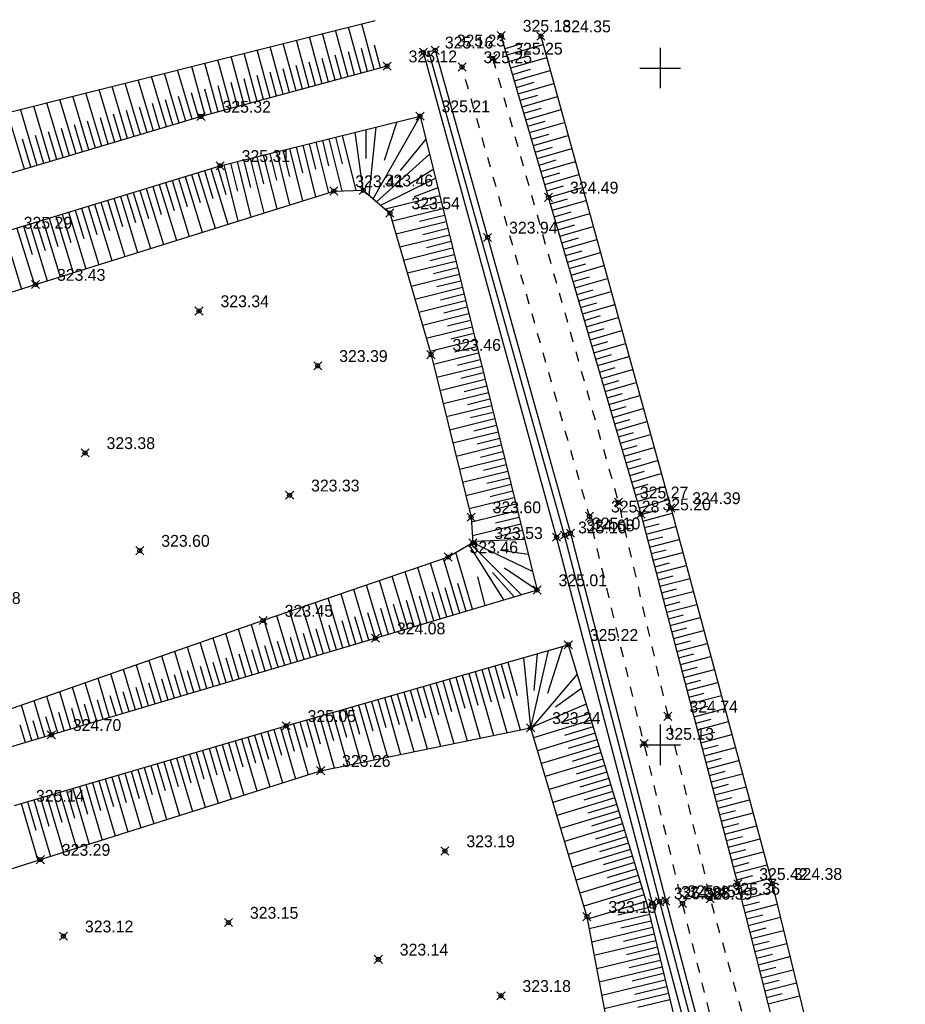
# Model space of a CAD drawing. Header units: metres. Extents: x 703769 to 722343, y 4313031 to 4317457.
# Tile 178 of 256: x 707581 to 707647, y 4314059 to 4314132. Entities that reach past the tile are written whole.
import ezdxf

# ---------------------------------------------------------------- set-up
doc = ezdxf.new("R2010")
doc.units = ezdxf.units.M
doc.header["$LTSCALE"] = 0.5
doc.header["$PDMODE"] = 35
doc.header["$PDSIZE"] = 0.3
doc.linetypes.add('Д_ТРОТ_ТРУБА', pattern=[3, 1.5, -1.5])
for name, color, linetype in [('(001) Сетка', 92, 'Continuous'), ('(004) Точки рельефа', 7, 'Continuous'), ('(025) Дорога', 7, 'Continuous'), ('(027) Гидрография', 7, 'Continuous'), ('(035) Откосы', 7, 'Continuous')]:
    doc.layers.add(name, color=color, linetype=linetype)
doc.styles.add('D-431', font='txt')

# ---------------------------------------------------------------- blocks, each defined once
blk = doc.blocks.new('Setka')
at = {"layer": '(001) Сетка'}
for p, q in [((0, 1.5), (0, -1.5)), ((-1.5, 0), (1.5, 0))]:
    blk.add_line(p, q, dxfattribs=at)

msp = doc.modelspace()

# ---------------------------------------------------------------- linework, layer by layer
at = {"layer": '(025) Дорога', "linetype": 'Д_ТРОТ_ТРУБА', "flags": 128}
for points, elevation in [([(707616.102, 4314129.165), (707625.383, 4314096.379), (707632.154, 4314067.099), (707639.587, 4314040.453), (707646.578, 4314008.188)], 324.954), ([(707644.238, 4314007.617), (707636.829, 4314039.691), (707630.117, 4314066.742), (707623.247, 4314095.339), (707613.834, 4314128.532)], 325.112)]:
    msp.add_lwpolyline(points, dxfattribs=dict(at, elevation=elevation))
at = {"layer": '(027) Гидрография', "flags": 128}
for points, elevation in [([(707641.334, 4314012.856), (707635.291, 4314038.986), (707627.894, 4314066.767), (707620.814, 4314093.795), (707610.976, 4314129.615)], 325.064), ([(707611.848, 4314129.766), (707621.838, 4314094.089), (707628.891, 4314066.923), (707636.245, 4314039.046), (707642.34, 4314012.896)], 324.934)]:
    msp.add_lwpolyline(points, dxfattribs=dict(at, elevation=elevation))
at = {"layer": '(027) Гидрография', "color": 4, "elevation": 324.773, "flags": 128}
msp.add_lwpolyline([(707641.754, 4314013.37), (707635.773, 4314039.038), (707628.432, 4314066.87), (707621.404, 4314093.943), (707611.379, 4314129.665)], dxfattribs=at)
at = {"layer": '(035) Откосы'}
for p, q in [((707606.374, 4314128.072, 324.795), (707605.451, 4314131.485, 324.795)), ((707607.335, 4314128.332, 324.795), (707606.416, 4314131.728, 324.795)), ((707603.493, 4314127.293, 324.795), (707602.556, 4314130.759, 324.795)), ((707604.454, 4314127.553, 324.795), (707603.521, 4314131.001, 324.795)), ((707605.414, 4314127.812, 324.795), (707604.486, 4314131.243, 324.795)), ((707600.612, 4314126.513, 324.795), (707599.66, 4314130.033, 324.795)), ((707601.573, 4314126.773, 324.795), (707600.625, 4314130.275, 324.795)), ((707602.533, 4314127.033, 324.795), (707601.59, 4314130.517, 324.795)), ((707606.854, 4314128.202, 324.795), (707606.394, 4314129.904, 324.795)), ((707607.815, 4314128.462, 324.795), (707607.357, 4314130.155, 324.795)), ((707617.006, 4314129.896, 325.084), (707618.349, 4314130.288, 325.084)), ((707617.146, 4314129.418, 325.084), (707619.824, 4314130.2, 325.084)), ((707597.731, 4314125.734, 324.795), (707596.765, 4314129.306, 324.795)), ((707598.692, 4314125.994, 324.795), (707597.73, 4314129.548, 324.795)), ((707599.652, 4314126.253, 324.795), (707598.695, 4314129.79, 324.795)), ((707603.973, 4314127.423, 324.795), (707603.506, 4314129.151, 324.795)), ((707604.934, 4314127.682, 324.795), (707604.469, 4314129.402, 324.795)), ((707605.894, 4314127.942, 324.795), (707605.431, 4314129.653, 324.795)), ((707617.285, 4314128.94, 325.084), (707618.621, 4314129.33, 325.084)), ((707617.425, 4314128.461, 325.084), (707620.088, 4314129.239, 325.084)), ((707594.85, 4314124.954, 324.795), (707593.869, 4314128.58, 324.795)), ((707595.811, 4314125.214, 324.795), (707594.835, 4314128.822, 324.795)), ((707596.771, 4314125.474, 324.795), (707595.8, 4314129.064, 324.795)), ((707601.092, 4314126.643, 324.795), (707600.618, 4314128.398, 324.795)), ((707602.053, 4314126.903, 324.795), (707601.58, 4314128.649, 324.795)), ((707603.013, 4314127.163, 324.795), (707602.543, 4314128.9, 324.795)), ((707617.565, 4314127.983, 325.084), (707618.893, 4314128.371, 325.084)), ((707591.988, 4314124.109, 324.795), (707590.878, 4314127.829, 324.795)), ((707592.941, 4314124.393, 324.795), (707591.844, 4314128.072, 324.795)), ((707593.895, 4314124.678, 324.795), (707592.81, 4314128.314, 324.795)), ((707598.211, 4314125.864, 324.795), (707597.729, 4314127.646, 324.795)), ((707599.172, 4314126.124, 324.795), (707598.692, 4314127.896, 324.795)), ((707600.132, 4314126.383, 324.795), (707599.655, 4314128.147, 324.795)), ((707617.704, 4314127.505, 325.084), (707620.353, 4314128.279, 325.084)), ((707589.128, 4314123.256, 324.795), (707587.981, 4314127.102, 324.795)), ((707590.081, 4314123.54, 324.795), (707588.947, 4314127.345, 324.795)), ((707591.035, 4314123.825, 324.795), (707589.912, 4314127.587, 324.795)), ((707596.291, 4314125.344, 324.795), (707595.804, 4314127.144, 324.795)), ((707597.251, 4314125.604, 324.795), (707596.767, 4314127.395, 324.795)), ((707617.844, 4314127.027, 325.084), (707619.164, 4314127.413, 325.084)), ((707617.984, 4314126.549, 325.084), (707620.617, 4314127.318, 325.084)), ((707586.268, 4314122.403, 324.795), (707585.083, 4314126.375, 324.795)), ((707587.221, 4314122.687, 324.795), (707586.049, 4314126.618, 324.795)), ((707588.175, 4314122.972, 324.795), (707587.015, 4314126.86, 324.795)), ((707593.418, 4314124.536, 324.795), (707592.873, 4314126.364, 324.795)), ((707594.371, 4314124.82, 324.795), (707593.832, 4314126.628, 324.795)), ((707595.33, 4314125.084, 324.795), (707594.841, 4314126.893, 324.795)), ((707618.123, 4314126.071, 325.084), (707619.436, 4314126.455, 325.084)), ((707618.263, 4314125.593, 325.084), (707620.881, 4314126.358, 325.084)), ((707583.408, 4314121.55, 324.795), (707582.185, 4314125.648, 324.795)), ((707584.361, 4314121.834, 324.795), (707583.151, 4314125.891, 324.795)), ((707585.315, 4314122.118, 324.795), (707584.117, 4314126.133, 324.795)), ((707590.558, 4314123.682, 324.795), (707589.994, 4314125.574, 324.795)), ((707591.511, 4314123.967, 324.795), (707590.953, 4314125.838, 324.795)), ((707592.465, 4314124.251, 324.795), (707591.913, 4314126.101, 324.795)), ((707618.402, 4314125.115, 325.084), (707619.708, 4314125.496, 325.084)), ((707581.501, 4314120.981, 324.795), (707580.253, 4314125.164, 324.795)), ((707582.454, 4314121.265, 324.795), (707581.219, 4314125.406, 324.795)), ((707587.698, 4314122.829, 324.795), (707587.115, 4314124.784, 324.795)), ((707588.651, 4314123.114, 324.795), (707588.074, 4314125.047, 324.795)), ((707589.605, 4314123.398, 324.795), (707589.034, 4314125.311, 324.795)), ((707618.542, 4314124.637, 325.084), (707621.146, 4314125.397, 325.084)), ((707584.838, 4314121.976, 324.795), (707584.236, 4314123.994, 324.795)), ((707585.791, 4314122.261, 324.795), (707585.196, 4314124.257, 324.795)), ((707586.745, 4314122.545, 324.795), (707586.155, 4314124.521, 324.795)), ((707618.682, 4314124.159, 325.084), (707619.98, 4314124.538, 325.084)), ((707618.821, 4314123.681, 325.084), (707621.41, 4314124.437, 325.084)), ((707582.931, 4314121.408, 324.795), (707582.317, 4314123.467, 324.795)), ((707583.884, 4314121.692, 324.795), (707583.276, 4314123.731, 324.795)), ((707604.482, 4314123.351, 324.669), (707604.973, 4314121.374, 324.669)), ((707604.967, 4314123.472, 324.669), (707605.976, 4314119.409, 324.669)), ((707618.961, 4314123.203, 325.084), (707620.251, 4314123.58, 325.084)), ((707619.101, 4314122.725, 325.084), (707621.674, 4314123.476, 325.084)), ((707581.978, 4314121.123, 324.795), (707581.357, 4314123.204, 324.795)), ((707601.572, 4314122.629, 324.669), (707602.049, 4314120.712, 324.669)), ((707602.057, 4314122.749, 324.669), (707603.002, 4314118.945, 324.669)), ((707602.542, 4314122.869, 324.669), (707603.011, 4314120.982, 324.669)), ((707603.027, 4314122.99, 324.669), (707603.958, 4314119.245, 324.669)), ((707603.512, 4314123.11, 324.669), (707603.976, 4314121.242, 324.669)), ((707603.997, 4314123.231, 324.669), (707604.952, 4314119.385, 324.669)), ((707619.24, 4314122.247, 325.084), (707620.523, 4314122.621, 325.084)), ((707598.663, 4314121.906, 324.669), (707599.161, 4314119.901, 324.669)), ((707599.148, 4314122.026, 324.669), (707600.137, 4314118.046, 324.669)), ((707599.633, 4314122.147, 324.669), (707600.124, 4314120.171, 324.669)), ((707600.118, 4314122.267, 324.669), (707601.092, 4314118.346, 324.669)), ((707600.603, 4314122.388, 324.669), (707601.086, 4314120.442, 324.669)), ((707601.088, 4314122.508, 324.669), (707602.047, 4314118.646, 324.669)), ((707619.38, 4314121.768, 325.084), (707621.938, 4314122.516, 325.084)), ((707595.757, 4314121.172, 324.669), (707596.386, 4314119.119, 324.669)), ((707596.238, 4314121.304, 324.669), (707597.271, 4314117.147, 324.669)), ((707596.723, 4314121.424, 324.669), (707597.236, 4314119.361, 324.669)), ((707597.208, 4314121.544, 324.669), (707598.226, 4314117.447, 324.669)), ((707597.693, 4314121.665, 324.669), (707598.198, 4314119.631, 324.669)), ((707598.178, 4314121.785, 324.669), (707599.181, 4314117.747, 324.669)), ((707619.519, 4314121.29, 325.084), (707620.795, 4314121.663, 325.084)), ((707619.659, 4314120.812, 325.084), (707622.203, 4314121.555, 325.084)), ((707593.368, 4314120.44, 324.669), (707594.631, 4314116.319, 324.669)), ((707593.846, 4314120.586, 324.669), (707594.477, 4314118.528, 324.669)), ((707594.323, 4314120.733, 324.669), (707595.584, 4314116.618, 324.669)), ((707594.801, 4314120.879, 324.669), (707595.431, 4314118.823, 324.669)), ((707595.279, 4314121.026, 324.669), (707596.538, 4314116.917, 324.669)), ((707619.799, 4314120.334, 325.084), (707621.067, 4314120.705, 325.084)), ((707619.938, 4314119.856, 325.084), (707622.467, 4314120.595, 325.084)), ((707590.979, 4314119.708, 324.669), (707591.613, 4314117.64, 324.669)), ((707591.457, 4314119.854, 324.669), (707592.724, 4314115.721, 324.669)), ((707591.935, 4314120.001, 324.669), (707592.568, 4314117.936, 324.669)), ((707592.413, 4314120.147, 324.669), (707593.677, 4314116.02, 324.669)), ((707592.89, 4314120.294, 324.669), (707593.522, 4314118.232, 324.669)), ((707620.078, 4314119.378, 325.084), (707621.338, 4314119.746, 325.084)), ((707620.217, 4314118.9, 325.084), (707622.731, 4314119.634, 325.084)), ((707588.591, 4314118.976, 324.669), (707589.863, 4314114.824, 324.669)), ((707589.069, 4314119.123, 324.669), (707589.704, 4314117.048, 324.669)), ((707589.546, 4314119.269, 324.669), (707590.817, 4314115.123, 324.669)), ((707590.024, 4314119.415, 324.669), (707590.659, 4314117.344, 324.669)), ((707590.502, 4314119.562, 324.669), (707591.77, 4314115.422, 324.669)), ((707612.18, 4314119.024, 324.669), (707608.164, 4314118.032, 324.669)), ((707586.202, 4314118.244, 324.669), (707586.841, 4314116.16, 324.669)), ((707586.68, 4314118.391, 324.669), (707587.956, 4314114.225, 324.669)), ((707587.158, 4314118.537, 324.669), (707587.795, 4314116.456, 324.669)), ((707587.635, 4314118.683, 324.669), (707588.91, 4314114.524, 324.669)), ((707588.113, 4314118.83, 324.669), (707588.75, 4314116.752, 324.669)), ((707612.3, 4314118.539, 324.669), (707610.421, 4314118.075, 324.669)), ((707620.357, 4314118.422, 325.084), (707621.61, 4314118.788, 325.084)), ((707620.497, 4314117.944, 325.084), (707622.995, 4314118.674, 325.084)), ((707583.814, 4314117.512, 324.669), (707585.096, 4314113.328, 324.669)), ((707584.291, 4314117.659, 324.669), (707584.932, 4314115.568, 324.669)), ((707584.769, 4314117.805, 324.669), (707586.049, 4314113.627, 324.669)), ((707585.247, 4314117.951, 324.669), (707585.886, 4314115.864, 324.669)), ((707585.724, 4314118.098, 324.669), (707587.003, 4314113.926, 324.669)), ((707612.42, 4314118.054, 324.669), (707608.682, 4314117.131, 324.669)), ((707612.539, 4314117.569, 324.669), (707610.68, 4314117.11, 324.669)), ((707620.636, 4314117.466, 325.084), (707621.882, 4314117.83, 325.084)), ((707620.776, 4314116.988, 325.084), (707623.26, 4314117.713, 325.084)), ((707581.425, 4314116.78, 324.669), (707582.068, 4314114.68, 324.669)), ((707581.903, 4314116.927, 324.669), (707583.189, 4314112.73, 324.669)), ((707582.38, 4314117.073, 324.669), (707583.023, 4314114.976, 324.669)), ((707582.858, 4314117.22, 324.669), (707584.142, 4314113.029, 324.669)), ((707583.336, 4314117.366, 324.669), (707583.977, 4314115.272, 324.669)), ((707612.659, 4314117.084, 324.669), (707608.96, 4314116.17, 324.669)), ((707620.916, 4314116.51, 325.084), (707622.154, 4314116.871, 325.084)), ((707621.055, 4314116.032, 325.084), (707623.524, 4314116.753, 325.084)), ((707579.992, 4314116.341, 324.669), (707581.282, 4314112.131, 324.669)), ((707580.947, 4314116.634, 324.669), (707582.235, 4314112.431, 324.669)), ((707612.899, 4314116.114, 324.669), (707609.239, 4314115.21, 324.669)), ((707612.779, 4314116.599, 324.669), (707610.939, 4314116.144, 324.669)), ((707613.019, 4314115.629, 324.669), (707611.198, 4314115.179, 324.669)), ((707621.195, 4314115.553, 325.084), (707622.425, 4314115.913, 325.084)), ((707621.334, 4314115.075, 325.084), (707623.788, 4314115.792, 325.084)), ((707613.138, 4314115.144, 324.669), (707609.518, 4314114.249, 324.669)), ((707613.258, 4314114.659, 324.669), (707611.458, 4314114.214, 324.669)), ((707621.474, 4314114.597, 325.084), (707622.697, 4314114.955, 325.084)), ((707621.614, 4314114.119, 325.084), (707624.053, 4314114.832, 325.084)), ((707613.378, 4314114.173, 324.669), (707609.796, 4314113.289, 324.669)), ((707621.753, 4314113.641, 325.084), (707622.969, 4314113.996, 325.084)), ((707621.893, 4314113.163, 325.084), (707624.317, 4314113.871, 325.084)), ((707613.618, 4314113.203, 324.669), (707610.075, 4314112.328, 324.669)), ((707613.498, 4314113.688, 324.669), (707611.717, 4314113.249, 324.669)), ((707613.737, 4314112.718, 324.669), (707611.976, 4314112.283, 324.669)), ((707622.033, 4314112.685, 325.084), (707623.241, 4314113.038, 325.084)), ((707622.172, 4314112.207, 325.084), (707624.581, 4314112.91, 325.084)), ((707613.857, 4314112.233, 324.669), (707610.354, 4314111.368, 324.669)), ((707613.977, 4314111.748, 324.669), (707612.235, 4314111.318, 324.669)), ((707622.312, 4314111.729, 325.084), (707623.513, 4314112.08, 325.084)), ((707622.451, 4314111.251, 325.084), (707624.845, 4314111.95, 325.084)), ((707614.097, 4314111.263, 324.669), (707610.632, 4314110.407, 324.669)), ((707622.591, 4314110.773, 325.084), (707623.784, 4314111.121, 325.084)), ((707622.731, 4314110.295, 325.084), (707625.11, 4314110.989, 325.084)), ((707614.336, 4314110.293, 324.669), (707610.911, 4314109.447, 324.669)), ((707614.217, 4314110.778, 324.669), (707612.494, 4314110.353, 324.669)), ((707614.456, 4314109.808, 324.669), (707612.753, 4314109.387, 324.669)), ((707622.87, 4314109.817, 325.084), (707624.056, 4314110.163, 325.084)), ((707623.01, 4314109.339, 325.084), (707625.374, 4314110.029, 325.084)), ((707614.576, 4314109.323, 324.669), (707611.19, 4314108.486, 324.669)), ((707614.696, 4314108.838, 324.669), (707613.013, 4314108.422, 324.669)), ((707623.15, 4314108.86, 325.084), (707624.328, 4314109.205, 325.084)), ((707623.289, 4314108.382, 325.084), (707625.638, 4314109.068, 325.084)), ((707614.816, 4314108.353, 324.669), (707611.469, 4314107.526, 324.669)), ((707623.429, 4314107.904, 325.084), (707624.6, 4314108.246, 325.084)), ((707623.568, 4314107.426, 325.084), (707625.902, 4314108.108, 325.084)), ((707615.055, 4314107.382, 324.669), (707611.718, 4314106.558, 324.669)), ((707614.935, 4314107.868, 324.669), (707613.267, 4314107.455, 324.669)), ((707623.708, 4314106.948, 325.084), (707624.871, 4314107.288, 325.084)), ((707615.175, 4314106.897, 324.669), (707613.506, 4314106.485, 324.669)), ((707623.848, 4314106.47, 325.084), (707626.167, 4314107.147, 325.084)), ((707615.295, 4314106.412, 324.669), (707611.957, 4314105.588, 324.669)), ((707615.415, 4314105.927, 324.669), (707613.746, 4314105.515, 324.669)), ((707623.987, 4314105.992, 325.084), (707625.143, 4314106.33, 325.084)), ((707624.127, 4314105.514, 325.084), (707626.431, 4314106.187, 325.084)), ((707615.535, 4314105.442, 324.669), (707612.197, 4314104.618, 324.669)), ((707624.266, 4314105.036, 325.084), (707625.415, 4314105.371, 325.084)), ((707624.406, 4314104.558, 325.084), (707626.695, 4314105.226, 325.084)), ((707615.774, 4314104.472, 324.669), (707612.436, 4314103.648, 324.669)), ((707615.654, 4314104.957, 324.669), (707613.985, 4314104.545, 324.669)), ((707624.546, 4314104.08, 325.084), (707625.687, 4314104.413, 325.084)), ((707615.894, 4314103.987, 324.669), (707614.225, 4314103.575, 324.669)), ((707624.685, 4314103.602, 325.084), (707626.96, 4314104.266, 325.084)), ((707616.014, 4314103.502, 324.669), (707612.676, 4314102.677, 324.669)), ((707616.134, 4314103.017, 324.669), (707614.464, 4314102.605, 324.669)), ((707624.825, 4314103.124, 325.084), (707625.958, 4314103.455, 325.084)), ((707624.965, 4314102.645, 325.084), (707627.224, 4314103.305, 325.084)), ((707616.253, 4314102.532, 324.669), (707612.915, 4314101.707, 324.669)), ((707625.104, 4314102.167, 325.084), (707626.23, 4314102.496, 325.084)), ((707625.244, 4314101.689, 325.084), (707627.488, 4314102.345, 325.084)), ((707616.493, 4314101.562, 324.669), (707613.154, 4314100.737, 324.669)), ((707616.373, 4314102.047, 324.669), (707614.704, 4314101.634, 324.669)), ((707625.383, 4314101.211, 325.084), (707626.502, 4314101.538, 325.084)), ((707616.613, 4314101.077, 324.669), (707614.943, 4314100.664, 324.669)), ((707625.523, 4314100.733, 325.084), (707627.752, 4314101.384, 325.084)), ((707616.733, 4314100.591, 324.669), (707613.394, 4314099.767, 324.669)), ((707616.852, 4314100.106, 324.669), (707615.183, 4314099.694, 324.669)), ((707625.663, 4314100.255, 325.084), (707626.774, 4314100.58, 325.084)), ((707625.802, 4314099.777, 325.084), (707628.017, 4314100.424, 325.084)), ((707616.972, 4314099.621, 324.669), (707613.633, 4314098.797, 324.669)), ((707625.942, 4314099.299, 325.084), (707627.045, 4314099.621, 325.084)), ((707626.082, 4314098.821, 325.084), (707628.281, 4314099.463, 325.084)), ((707617.212, 4314098.651, 324.669), (707613.873, 4314097.826, 324.669)), ((707617.092, 4314099.136, 324.669), (707615.422, 4314098.724, 324.669)), ((707626.221, 4314098.343, 325.084), (707627.317, 4314098.663, 325.084)), ((707617.332, 4314098.166, 324.669), (707615.662, 4314097.754, 324.669)), ((707626.361, 4314097.865, 325.084), (707628.545, 4314098.503, 325.084)), ((707617.451, 4314097.681, 324.669), (707614.112, 4314096.856, 324.669)), ((707617.571, 4314097.196, 324.669), (707615.901, 4314096.784, 324.669)), ((707626.5, 4314097.387, 325.084), (707627.589, 4314097.705, 325.084)), ((707626.64, 4314096.909, 325.084), (707628.81, 4314097.542, 325.084)), ((707617.691, 4314096.711, 324.669), (707614.351, 4314095.886, 324.669)), ((707626.78, 4314096.43, 325.084), (707627.861, 4314096.746, 325.084)), ((707626.919, 4314095.952, 325.084), (707629.074, 4314096.582, 325.084)), ((707617.931, 4314095.741, 324.669), (707614.528, 4314094.9, 324.669)), ((707617.811, 4314096.226, 324.669), (707616.141, 4314095.813, 324.669)), ((707627.058, 4314095.474, 325.084), (707628.14, 4314095.757, 325.084)), ((707618.05, 4314095.256, 324.669), (707616.306, 4314094.825, 324.669)), ((707627.184, 4314094.992, 325.084), (707629.353, 4314095.56, 325.084)), ((707618.17, 4314094.771, 324.669), (707614.597, 4314093.888, 324.669)), ((707618.29, 4314094.286, 324.669), (707616.461, 4314093.834, 324.669)), ((707627.31, 4314094.511, 325.084), (707628.397, 4314094.795, 325.084)), ((707627.437, 4314094.029, 325.084), (707629.613, 4314094.598, 325.084)), ((707627.563, 4314093.547, 325.084), (707628.653, 4314093.832, 325.084)), ((707627.689, 4314093.065, 325.084), (707629.873, 4314093.637, 325.084)), ((707627.815, 4314092.583, 325.084), (707628.909, 4314092.87, 325.084)), ((707613.656, 4314088.189, 324.669), (707612.457, 4314092.211, 324.669)), ((707614.613, 4314088.474, 324.669), (707613.367, 4314092.655, 324.669)), ((707627.941, 4314092.101, 325.084), (707630.133, 4314092.675, 325.084)), ((707611.74, 4314087.618, 324.669), (707610.565, 4314091.561, 324.669)), ((707612.698, 4314087.903, 324.669), (707611.511, 4314091.886, 324.669)), ((707628.067, 4314091.62, 325.084), (707629.165, 4314091.907, 325.084)), ((707628.193, 4314091.138, 325.084), (707630.393, 4314091.713, 325.084)), ((707608.867, 4314086.762, 324.669), (707607.727, 4314090.587, 324.669)), ((707609.825, 4314087.047, 324.669), (707608.673, 4314090.912, 324.669)), ((707610.783, 4314087.332, 324.669), (707609.619, 4314091.237, 324.669)), ((707628.319, 4314090.656, 325.084), (707629.421, 4314090.944, 325.084)), ((707628.445, 4314090.174, 325.084), (707630.653, 4314090.752, 325.084)), ((707606.952, 4314086.191, 324.669), (707605.835, 4314089.937, 324.669)), ((707607.91, 4314086.476, 324.669), (707606.781, 4314090.262, 324.669)), ((707613.177, 4314088.046, 324.669), (707612.58, 4314090.047, 324.669)), ((707614.134, 4314088.331, 324.669), (707613.528, 4314090.365, 324.669)), ((707628.572, 4314089.692, 325.084), (707629.677, 4314089.982, 325.084)), ((707605.036, 4314085.62, 324.669), (707603.944, 4314089.288, 324.669)), ((707605.994, 4314085.906, 324.669), (707604.889, 4314089.613, 324.669)), ((707610.304, 4314087.19, 324.669), (707609.725, 4314089.132, 324.669)), ((707611.261, 4314087.475, 324.669), (707610.677, 4314089.437, 324.669)), ((707612.219, 4314087.76, 324.669), (707611.629, 4314089.742, 324.669)), ((707628.698, 4314089.211, 325.084), (707630.912, 4314089.79, 325.084)), ((707603.121, 4314085.049, 324.669), (707602.052, 4314088.638, 324.669)), ((707604.079, 4314085.335, 324.669), (707602.998, 4314088.963, 324.669)), ((707608.388, 4314086.619, 324.669), (707607.821, 4314088.522, 324.669)), ((707609.346, 4314086.904, 324.669), (707608.773, 4314088.827, 324.669)), ((707628.824, 4314088.729, 325.084), (707629.933, 4314089.019, 325.084)), ((707628.95, 4314088.247, 325.084), (707631.172, 4314088.829, 325.084)), ((707600.248, 4314084.193, 324.669), (707599.214, 4314087.664, 324.669)), ((707601.206, 4314084.479, 324.669), (707600.16, 4314087.989, 324.669)), ((707602.163, 4314084.764, 324.669), (707601.106, 4314088.314, 324.669)), ((707606.473, 4314086.048, 324.669), (707605.918, 4314087.912, 324.669)), ((707607.431, 4314086.334, 324.669), (707606.87, 4314088.217, 324.669)), ((707629.076, 4314087.765, 325.084), (707630.189, 4314088.056, 325.084)), ((707629.202, 4314087.283, 325.084), (707631.432, 4314087.867, 325.084)), ((707598.333, 4314083.623, 324.669), (707597.325, 4314087.003, 324.669)), ((707599.29, 4314083.908, 324.669), (707598.27, 4314087.334, 324.669)), ((707603.6, 4314085.192, 324.669), (707603.062, 4314086.996, 324.669)), ((707604.558, 4314085.477, 324.669), (707604.014, 4314087.301, 324.669)), ((707605.515, 4314085.763, 324.669), (707604.966, 4314087.607, 324.669)), ((707629.328, 4314086.801, 325.084), (707630.445, 4314087.094, 325.084)), ((707629.454, 4314086.32, 325.084), (707631.692, 4314086.905, 325.084)), ((707596.417, 4314083.052, 324.669), (707595.437, 4314086.341, 324.669)), ((707597.375, 4314083.337, 324.669), (707596.381, 4314086.672, 324.669)), ((707601.685, 4314084.621, 324.669), (707601.159, 4314086.386, 324.669)), ((707602.642, 4314084.907, 324.669), (707602.11, 4314086.691, 324.669)), ((707594.502, 4314082.481, 324.669), (707593.549, 4314085.679, 324.669)), ((707595.46, 4314082.766, 324.669), (707594.493, 4314086.01, 324.669)), ((707598.812, 4314083.765, 324.669), (707598.305, 4314085.467, 324.669)), ((707599.769, 4314084.051, 324.669), (707599.255, 4314085.775, 324.669)), ((707600.727, 4314084.336, 324.669), (707600.207, 4314086.081, 324.669)), ((707629.58, 4314085.838, 325.084), (707630.701, 4314086.131, 325.084)), ((707629.706, 4314085.356, 325.084), (707631.952, 4314085.944, 325.084)), ((707592.587, 4314081.91, 324.669), (707591.661, 4314085.018, 324.669)), ((707593.544, 4314082.196, 324.669), (707592.605, 4314085.348, 324.669)), ((707596.896, 4314083.194, 324.669), (707596.403, 4314084.85, 324.669)), ((707597.854, 4314083.48, 324.669), (707597.354, 4314085.159, 324.669)), ((707629.833, 4314084.874, 325.084), (707630.957, 4314085.169, 325.084)), ((707629.959, 4314084.392, 325.084), (707632.212, 4314084.982, 325.084)), ((707589.714, 4314081.054, 324.669), (707588.828, 4314084.025, 324.669)), ((707590.671, 4314081.34, 324.669), (707589.772, 4314084.356, 324.669)), ((707591.629, 4314081.625, 324.669), (707590.717, 4314084.687, 324.669)), ((707594.981, 4314082.624, 324.669), (707594.501, 4314084.234, 324.669)), ((707595.939, 4314082.909, 324.669), (707595.452, 4314084.542, 324.669)), ((707615.288, 4314084.015, 324.842), (707615.971, 4314081.637, 324.842)), ((707615.768, 4314084.153, 324.842), (707617.145, 4314079.359, 324.842)), ((707616.248, 4314084.291, 324.842), (707616.942, 4314081.875, 324.842)), ((707616.728, 4314084.429, 324.842), (707618.127, 4314079.56, 324.842)), ((707617.208, 4314084.566, 324.842), (707617.912, 4314082.113, 324.842)), ((707630.085, 4314083.911, 325.084), (707631.213, 4314084.206, 325.084)), ((707630.211, 4314083.429, 325.084), (707632.472, 4314084.021, 325.084)), ((707587.798, 4314080.483, 324.669), (707586.94, 4314083.363, 324.669)), ((707588.756, 4314080.769, 324.669), (707587.884, 4314083.694, 324.669)), ((707592.108, 4314081.768, 324.669), (707591.648, 4314083.31, 324.669)), ((707593.065, 4314082.053, 324.669), (707592.599, 4314083.618, 324.669)), ((707594.023, 4314082.338, 324.669), (707593.55, 4314083.926, 324.669)), ((707612.889, 4314083.326, 324.842), (707614.201, 4314078.758, 324.842)), ((707613.369, 4314083.463, 324.842), (707614.03, 4314081.161, 324.842)), ((707613.849, 4314083.601, 324.842), (707615.182, 4314078.958, 324.842)), ((707614.328, 4314083.739, 324.842), (707615.001, 4314081.399, 324.842)), ((707614.808, 4314083.877, 324.842), (707616.164, 4314079.159, 324.842)), ((707585.883, 4314079.913, 324.669), (707585.052, 4314082.702, 324.669)), ((707586.841, 4314080.198, 324.669), (707585.996, 4314083.032, 324.669)), ((707590.192, 4314081.197, 324.669), (707589.746, 4314082.694, 324.669)), ((707591.15, 4314081.482, 324.669), (707590.697, 4314083.002, 324.669)), ((707610.489, 4314082.636, 324.842), (707611.119, 4314080.447, 324.842)), ((707610.969, 4314082.774, 324.842), (707612.238, 4314078.357, 324.842)), ((707611.449, 4314082.912, 324.842), (707612.089, 4314080.685, 324.842)), ((707611.929, 4314083.05, 324.842), (707613.22, 4314078.558, 324.842)), ((707612.409, 4314083.188, 324.842), (707613.06, 4314080.923, 324.842)), ((707630.337, 4314082.947, 325.084), (707631.469, 4314083.243, 325.084)), ((707630.463, 4314082.465, 325.084), (707632.732, 4314083.059, 325.084)), ((707583.968, 4314079.342, 324.669), (707583.164, 4314082.04, 324.669)), ((707584.925, 4314079.627, 324.669), (707584.108, 4314082.371, 324.669)), ((707588.277, 4314080.626, 324.669), (707587.845, 4314082.077, 324.669)), ((707589.235, 4314080.911, 324.669), (707588.795, 4314082.386, 324.669)), ((707607.61, 4314081.809, 324.842), (707608.207, 4314079.732, 324.842)), ((707608.09, 4314081.947, 324.842), (707609.294, 4314077.756, 324.842)), ((707608.57, 4314082.085, 324.842), (707609.177, 4314079.97, 324.842)), ((707609.05, 4314082.223, 324.842), (707610.276, 4314077.956, 324.842)), ((707609.53, 4314082.361, 324.842), (707610.148, 4314080.208, 324.842)), ((707610.01, 4314082.498, 324.842), (707611.257, 4314078.157, 324.842)), ((707630.589, 4314081.983, 325.084), (707631.725, 4314082.281, 325.084)), ((707630.715, 4314081.502, 325.084), (707632.992, 4314082.097, 325.084)), ((707582.052, 4314078.771, 324.669), (707581.275, 4314081.378, 324.669)), ((707583.01, 4314079.056, 324.669), (707582.219, 4314081.709, 324.669)), ((707585.404, 4314079.77, 324.669), (707584.992, 4314081.153, 324.669)), ((707586.362, 4314080.055, 324.669), (707585.943, 4314081.461, 324.669)), ((707587.319, 4314080.341, 324.669), (707586.894, 4314081.769, 324.669)), ((707605.211, 4314081.12, 324.842), (707606.35, 4314077.154, 324.842)), ((707605.691, 4314081.258, 324.842), (707606.266, 4314079.256, 324.842)), ((707606.171, 4314081.395, 324.842), (707607.331, 4314077.355, 324.842)), ((707606.65, 4314081.533, 324.842), (707607.236, 4314079.494, 324.842)), ((707607.13, 4314081.671, 324.842), (707608.313, 4314077.555, 324.842)), ((707630.841, 4314081.02, 325.084), (707631.982, 4314081.318, 325.084)), ((707630.968, 4314080.538, 325.084), (707633.252, 4314081.136, 325.084)), ((707583.489, 4314079.199, 324.669), (707583.09, 4314080.537, 324.669)), ((707584.446, 4314079.485, 324.669), (707584.041, 4314080.845, 324.669)), ((707602.811, 4314080.43, 324.842), (707603.354, 4314078.542, 324.842)), ((707603.291, 4314080.568, 324.842), (707604.387, 4314076.753, 324.842)), ((707603.771, 4314080.706, 324.842), (707604.325, 4314078.78, 324.842)), ((707604.251, 4314080.844, 324.842), (707605.369, 4314076.954, 324.842)), ((707604.731, 4314080.982, 324.842), (707605.295, 4314079.018, 324.842)), ((707623.229, 4314080.751, 324.842), (707621.103, 4314080.106, 324.842)), ((707631.094, 4314080.056, 325.084), (707632.238, 4314080.355, 325.084)), ((707581.573, 4314078.628, 324.669), (707581.188, 4314079.921, 324.669)), ((707582.531, 4314078.914, 324.669), (707582.139, 4314080.229, 324.669)), ((707600.413, 4314079.739, 324.842), (707601.523, 4314075.958, 324.842)), ((707600.892, 4314079.879, 324.842), (707601.434, 4314077.99, 324.842)), ((707601.372, 4314080.017, 324.842), (707602.453, 4314076.253, 324.842)), ((707601.852, 4314080.155, 324.842), (707602.39, 4314078.279, 324.842)), ((707602.332, 4314080.293, 324.842), (707603.405, 4314076.555, 324.842)), ((707623.374, 4314080.273, 324.842), (707619.119, 4314078.983, 324.842)), ((707623.519, 4314079.795, 324.842), (707621.39, 4314079.15, 324.842)), ((707631.22, 4314079.574, 325.084), (707633.511, 4314080.174, 325.084)), ((707598.017, 4314079.035, 324.842), (707598.58, 4314077.119, 324.842)), ((707598.496, 4314079.176, 324.842), (707599.619, 4314075.354, 324.842)), ((707598.976, 4314079.317, 324.842), (707599.535, 4314077.411, 324.842)), ((707599.455, 4314079.457, 324.842), (707600.571, 4314075.656, 324.842)), ((707599.934, 4314079.598, 324.842), (707600.49, 4314077.702, 324.842)), ((707623.664, 4314079.317, 324.842), (707619.404, 4314078.026, 324.842)), ((707631.346, 4314079.092, 325.084), (707632.494, 4314079.393, 325.084)), ((707631.472, 4314078.611, 325.084), (707633.771, 4314079.212, 325.084)), ((707595.143, 4314078.191, 324.842), (707595.715, 4314076.244, 324.842)), ((707595.622, 4314078.332, 324.842), (707596.763, 4314074.447, 324.842)), ((707596.101, 4314078.473, 324.842), (707596.67, 4314076.536, 324.842)), ((707596.58, 4314078.613, 324.842), (707597.715, 4314074.75, 324.842)), ((707597.059, 4314078.754, 324.842), (707597.625, 4314076.827, 324.842)), ((707597.538, 4314078.895, 324.842), (707598.667, 4314075.052, 324.842)), ((707623.953, 4314078.362, 324.842), (707619.689, 4314077.069, 324.842)), ((707623.808, 4314078.84, 324.842), (707621.677, 4314078.193, 324.842)), ((707631.598, 4314078.129, 325.084), (707632.75, 4314078.43, 325.084)), ((707631.724, 4314077.647, 325.084), (707634.031, 4314078.251, 325.084)), ((707592.748, 4314077.488, 324.842), (707593.907, 4314073.541, 324.842)), ((707593.227, 4314077.629, 324.842), (707593.805, 4314075.661, 324.842)), ((707593.706, 4314077.769, 324.842), (707594.859, 4314073.843, 324.842)), ((707594.185, 4314077.91, 324.842), (707594.76, 4314075.952, 324.842)), ((707594.664, 4314078.051, 324.842), (707595.811, 4314074.145, 324.842)), ((707624.098, 4314077.884, 324.842), (707621.965, 4314077.237, 324.842)), ((707631.85, 4314077.165, 325.084), (707633.006, 4314077.468, 325.084)), ((707590.352, 4314076.785, 324.842), (707590.939, 4314074.785, 324.842)), ((707590.831, 4314076.926, 324.842), (707592.002, 4314072.937, 324.842)), ((707591.31, 4314077.066, 324.842), (707591.894, 4314075.077, 324.842)), ((707591.79, 4314077.207, 324.842), (707592.954, 4314073.239, 324.842)), ((707592.269, 4314077.348, 324.842), (707592.85, 4314075.369, 324.842)), ((707624.243, 4314077.406, 324.842), (707619.974, 4314076.112, 324.842)), ((707624.388, 4314076.928, 324.842), (707622.252, 4314076.281, 324.842)), ((707631.976, 4314076.683, 325.084), (707634.291, 4314077.289, 325.084)), ((707587.957, 4314076.082, 324.842), (707589.146, 4314072.031, 324.842)), ((707588.436, 4314076.222, 324.842), (707589.029, 4314074.202, 324.842)), ((707588.915, 4314076.363, 324.842), (707590.098, 4314072.333, 324.842)), ((707589.394, 4314076.504, 324.842), (707589.984, 4314074.494, 324.842)), ((707589.873, 4314076.644, 324.842), (707591.05, 4314072.635, 324.842)), ((707624.533, 4314076.451, 324.842), (707620.259, 4314075.155, 324.842)), ((707632.103, 4314076.202, 325.084), (707633.262, 4314076.505, 325.084)), ((707632.229, 4314075.72, 325.084), (707634.551, 4314076.328, 325.084)), ((707585.562, 4314075.378, 324.842), (707586.164, 4314073.327, 324.842)), ((707586.041, 4314075.519, 324.842), (707587.242, 4314071.427, 324.842)), ((707586.52, 4314075.66, 324.842), (707587.119, 4314073.619, 324.842)), ((707586.999, 4314075.8, 324.842), (707588.194, 4314071.729, 324.842)), ((707587.478, 4314075.941, 324.842), (707588.074, 4314073.91, 324.842)), ((707624.823, 4314075.495, 324.842), (707620.544, 4314074.198, 324.842)), ((707624.678, 4314075.973, 324.842), (707622.54, 4314075.324, 324.842)), ((707632.355, 4314075.238, 325.084), (707633.518, 4314075.542, 325.084)), ((707632.481, 4314074.756, 325.084), (707634.811, 4314075.366, 325.084)), ((707582.687, 4314074.534, 324.842), (707583.299, 4314072.452, 324.842)), ((707583.166, 4314074.675, 324.842), (707584.386, 4314070.52, 324.842)), ((707583.645, 4314074.816, 324.842), (707584.254, 4314072.744, 324.842)), ((707584.124, 4314074.956, 324.842), (707585.338, 4314070.822, 324.842)), ((707584.604, 4314075.097, 324.842), (707585.209, 4314073.035, 324.842)), ((707585.083, 4314075.238, 324.842), (707586.29, 4314071.124, 324.842)), ((707625.112, 4314074.539, 324.842), (707620.829, 4314073.24, 324.842)), ((707624.968, 4314075.017, 324.842), (707622.827, 4314074.368, 324.842)), ((707632.607, 4314074.274, 325.084), (707633.774, 4314074.58, 325.084)), ((707581.25, 4314074.113, 324.842), (707582.482, 4314069.916, 324.842)), ((707581.729, 4314074.253, 324.842), (707582.344, 4314072.16, 324.842)), ((707582.208, 4314074.394, 324.842), (707583.434, 4314070.218, 324.842)), ((707625.257, 4314074.062, 324.842), (707623.115, 4314073.412, 324.842)), ((707632.733, 4314073.792, 325.084), (707635.071, 4314074.404, 325.084)), ((707625.402, 4314073.584, 324.842), (707621.114, 4314072.283, 324.842)), ((707625.547, 4314073.106, 324.842), (707623.402, 4314072.455, 324.842)), ((707632.859, 4314073.311, 325.084), (707634.03, 4314073.617, 325.084)), ((707632.985, 4314072.829, 325.084), (707635.331, 4314073.443, 325.084)), ((707625.692, 4314072.628, 324.842), (707621.399, 4314071.326, 324.842)), ((707633.111, 4314072.347, 325.084), (707634.286, 4314072.654, 325.084)), ((707633.238, 4314071.865, 325.084), (707635.591, 4314072.481, 325.084)), ((707625.982, 4314071.673, 324.842), (707621.684, 4314070.369, 324.842)), ((707625.837, 4314072.15, 324.842), (707623.689, 4314071.499, 324.842)), ((707633.364, 4314071.383, 325.084), (707634.542, 4314071.692, 325.084)), ((707626.127, 4314071.195, 324.842), (707623.977, 4314070.543, 324.842)), ((707633.49, 4314070.902, 325.084), (707635.851, 4314071.519, 325.084)), ((707626.272, 4314070.717, 324.842), (707621.969, 4314069.412, 324.842)), ((707626.416, 4314070.239, 324.842), (707624.264, 4314069.586, 324.842)), ((707633.616, 4314070.42, 325.084), (707634.798, 4314070.729, 325.084)), ((707633.742, 4314069.938, 325.084), (707636.11, 4314070.558, 325.084)), ((707626.561, 4314069.761, 324.842), (707622.254, 4314068.455, 324.842)), ((707633.868, 4314069.456, 325.084), (707635.054, 4314069.767, 325.084)), ((707633.994, 4314068.974, 325.084), (707636.37, 4314069.596, 325.084)), ((707626.851, 4314068.806, 324.842), (707622.54, 4314067.498, 324.842)), ((707626.706, 4314069.284, 324.842), (707624.552, 4314068.63, 324.842)), ((707634.12, 4314068.493, 325.084), (707635.31, 4314068.804, 325.084)), ((707626.996, 4314068.328, 324.842), (707624.839, 4314067.674, 324.842)), ((707634.245, 4314068.01, 325.084), (707636.635, 4314068.617, 325.084)), ((707627.141, 4314067.85, 324.842), (707622.825, 4314066.541, 324.842)), ((707627.286, 4314067.372, 324.842), (707625.126, 4314066.717, 324.842)), ((707634.368, 4314067.528, 325.084), (707635.566, 4314067.832, 325.084)), ((707634.49, 4314067.045, 325.084), (707636.882, 4314067.652, 325.084)), ((707627.431, 4314066.894, 324.842), (707623.091, 4314065.579, 324.842)), ((707634.612, 4314066.562, 325.084), (707635.806, 4314066.865, 325.084)), ((707634.735, 4314066.079, 325.084), (707637.118, 4314066.684, 325.084)), ((707627.679, 4314065.928, 324.842), (707623.227, 4314064.862, 324.842)), ((707627.563, 4314066.413, 324.842), (707625.348, 4314065.883, 324.842)), ((707634.857, 4314065.597, 325.084), (707636.047, 4314065.898, 325.084)), ((707627.795, 4314065.442, 324.842), (707625.557, 4314064.906, 324.842)), ((707634.98, 4314065.114, 325.084), (707637.355, 4314065.716, 325.084)), ((707627.912, 4314064.957, 324.842), (707623.412, 4314063.879, 324.842)), ((707628.028, 4314064.471, 324.842), (707625.766, 4314063.93, 324.842)), ((707635.102, 4314064.631, 325.084), (707636.288, 4314064.932, 325.084)), ((707635.225, 4314064.148, 325.084), (707637.591, 4314064.749, 325.084)), ((707628.144, 4314063.985, 324.842), (707623.598, 4314062.897, 324.842)), ((707635.347, 4314063.666, 325.084), (707636.528, 4314063.965, 325.084)), ((707635.47, 4314063.183, 325.084), (707637.827, 4314063.781, 325.084)), ((707628.377, 4314063.014, 324.842), (707623.783, 4314061.915, 324.842)), ((707628.26, 4314063.5, 324.842), (707625.975, 4314062.953, 324.842)), ((707635.592, 4314062.7, 325.084), (707636.769, 4314062.999, 325.084)), ((707628.493, 4314062.529, 324.842), (707626.184, 4314061.976, 324.842)), ((707635.715, 4314062.217, 325.084), (707638.064, 4314062.813, 325.084)), ((707628.609, 4314062.043, 324.842), (707623.969, 4314060.932, 324.842)), ((707628.725, 4314061.558, 324.842), (707626.393, 4314060.999, 324.842)), ((707635.837, 4314061.735, 325.084), (707637.01, 4314062.032, 325.084)), ((707635.96, 4314061.252, 325.084), (707638.3, 4314061.846, 325.084)), ((707628.842, 4314061.072, 324.842), (707624.154, 4314059.95, 324.842)), ((707636.082, 4314060.769, 325.084), (707637.25, 4314061.065, 325.084)), ((707636.205, 4314060.286, 325.084), (707638.537, 4314060.878, 325.084)), ((707629.074, 4314060.101, 324.842), (707624.34, 4314058.968, 324.842)), ((707628.958, 4314060.586, 324.842), (707626.602, 4314060.023, 324.842)), ((707636.327, 4314059.804, 325.084), (707637.491, 4314060.099, 325.084)), ((707629.19, 4314059.615, 324.842), (707626.811, 4314059.046, 324.842)), ((707636.45, 4314059.321, 325.084), (707638.773, 4314059.91, 325.084))]:
    msp.add_line(p, q, dxfattribs=at)
at = {"layer": '(035) Откосы', "flags": 128}
for points, elevation in [([(707539.301, 4314114.89), (707607.411, 4314131.977)], 324.795), ([(707641.349, 4314040.011), (707634.199, 4314068.192), (707627.052, 4314095.498), (707616.727, 4314130.852)], 325.084), ([(707619.656, 4314130.811), (707629.246, 4314095.956), (707636.748, 4314068.199), (707643.497, 4314040.576)], 324.059), ([(707608.295, 4314128.592), (707608.295, 4314128.592), (707594.549, 4314124.873), (707574.876, 4314119.005), (707558.238, 4314114.54), (707540.63, 4314110.173), (707540.63, 4314110.173)], 324.795), ([(707542.442, 4314102.764), (707560.093, 4314110.128), (707579.86, 4314116.301), (707595.962, 4314121.235), (707610.728, 4314124.903), (707619.375, 4314089.893), (707560.995, 4314072.496), (707554.209, 4314072.496), (707548.247, 4314082.764), (707542.442, 4314102.764)], 324.669), ([(707607.27, 4314118.793), (707610.728, 4314124.903)], 323.502), ([(707606.981, 4314119.039), (707607.479, 4314124.096)], 323.502), ([(707609.018, 4314124.478), (707608.087, 4314121.615)], 324.669), ([(707606.53, 4314119.422), (707605.941, 4314123.714)], 323.164), ([(707606.726, 4314123.909), (707606.726, 4314121.773)], 324.669), ([(707611.146, 4314123.209), (707609.262, 4314120.889)], 324.669), ([(707607.517, 4314118.582), (707611.422, 4314122.094)], 323.502), ([(707611.701, 4314120.963), (707609.898, 4314119.819)], 324.669), ([(707607.821, 4314118.324), (707611.859, 4314120.324)], 323.502), ([(707547.856, 4314101.53), (707561.599, 4314105.939), (707582.319, 4314112.457), (707604.359, 4314119.371), (707606.53, 4314119.422), (707608.504, 4314117.743), (707611.54, 4314107.28), (707614.502, 4314095.276), (707614.631, 4314093.382), (707612.803, 4314092.33), (707599.138, 4314087.638), (707561.602, 4314074.484), (707558.174, 4314075.993), (707554.665, 4314078.358), (707549.499, 4314087.538), (707547.856, 4314101.53)], 323.502), ([(707612.034, 4314119.617), (707610.3, 4314118.947)], 324.669), ([(707618.453, 4314093.625), (707614.625, 4314093.469)], 324.669), ([(707616.926, 4314089.163), (707614.36, 4314093.226)], 324.669), ([(707618.213, 4314089.547), (707614.473, 4314093.291)], 324.669), ([(707619.034, 4314091.273), (707614.631, 4314093.382)], 324.669), ([(707618.723, 4314092.531), (707616.664, 4314092.82)], 324.669), ([(707619.375, 4314089.893), (707616.97, 4314091.513)], 324.669), ([(707615.531, 4314088.747), (707615.005, 4314090.871)], 324.669), ([(707617.686, 4314089.39), (707616.085, 4314091.189)], 324.669), ([(707580.771, 4314073.972), (707600.836, 4314079.863), (707621.682, 4314085.852), (707627.512, 4314066.627), (707630.406, 4314054.537), (707596.396, 4314041.534), (707570.785, 4314032.965), (707567.025, 4314032.098), (707563.646, 4314031.782)], 324.842), ([(707621.264, 4314085.732), (707620.143, 4314082.253)], 324.842), ([(707618.371, 4314084.901), (707618.9, 4314079.718)], 324.842), ([(707620.203, 4314085.427), (707618.9, 4314079.718)], 324.842), ([(707619.38, 4314085.19), (707619.128, 4314082.48)], 324.842), ([(707622.34, 4314083.681), (707618.975, 4314079.75)], 324.842), ([(707622.665, 4314082.611), (707620.728, 4314081.245)], 324.842), ([(707623.013, 4314081.462), (707618.9, 4314079.718)], 324.842), ([(707587.12, 4314042.744), (707569.461, 4314037.834), (707566.013, 4314042.031), (707563.435, 4314047.391), (707559.156, 4314058.896), (707560.452, 4314062.907), (707582.68, 4314069.979), (707603.382, 4314076.548), (707618.9, 4314079.718), (707623.057, 4314065.761), (707625.172, 4314054.559), (707612.322, 4314050.485), (707587.12, 4314042.744)], 322.815)]:
    msp.add_lwpolyline(points, dxfattribs=dict(at, elevation=elevation))
at = {"color": 0, "linetype": 'ByBlock', "lineweight": -2, "transparency": 16777216}
for p in [(707616.727, 4314130.852, 325.175), (707619.656, 4314130.811, 324.354), (707610.976, 4314129.615, 325.157), (707611.848, 4314129.766, 325.229), (707616.102, 4314129.165, 325.249), (707608.295, 4314128.592, 325.115), (707613.834, 4314128.532, 325.252), (707594.549, 4314124.873, 325.317), (707610.728, 4314124.903, 325.213), (707595.962, 4314121.235, 325.311), (707604.359, 4314119.371, 323.407), (707606.53, 4314119.422, 323.459), (707620.217, 4314118.9, 324.491), (707608.504, 4314117.743, 323.542), (707615.719, 4314115.941, 323.941), (707582.319, 4314112.457, 323.426), (707594.401, 4314110.51, 323.344), (707611.54, 4314107.28, 323.463), (707603.17, 4314106.455, 323.394), (707585.983, 4314100.023, 323.38), (707601.092, 4314096.895, 323.334), (707625.383, 4314096.379, 325.267), (707623.247, 4314095.339, 325.279), (707627.052, 4314095.498, 325.197), (707629.246, 4314095.956, 324.389), (707614.502, 4314095.276, 323.596), (707621.404, 4314093.943, 324.68), (707621.838, 4314094.089, 325.097), (707614.631, 4314093.382, 323.527), (707620.814, 4314093.795, 325.101), (707590.024, 4314092.804, 323.599), (707612.803, 4314092.33, 323.459), (707619.375, 4314089.893, 325.012), (707599.138, 4314087.638, 323.452), (707607.431, 4314086.334, 324.077), (707621.682, 4314085.852, 325.223), (707629.041, 4314080.561, 324.738), (707600.836, 4314079.863, 325.053), (707618.9, 4314079.718, 323.241), (707583.489, 4314079.199, 324.703), (707627.28, 4314078.551, 325.131), (707603.382, 4314076.548, 323.255), (707612.567, 4314070.613, 323.187), (707582.68, 4314069.979, 323.294), (707634.199, 4314068.192, 325.416), (707636.748, 4314068.199, 324.378), (707632.154, 4314067.099, 325.356), (707627.894, 4314066.767, 325.355), (707628.432, 4314066.87, 324.883), (707628.891, 4314066.923, 325.447), (707630.117, 4314066.742, 325.391), (707623.057, 4314065.761, 323.191), (707596.573, 4314065.331, 323.148), (707584.384, 4314064.323, 323.123), (707607.645, 4314062.614, 323.138), (707616.708, 4314059.918, 323.177)]:
    msp.add_point(p, dxfattribs=at)

# ---------------------------------------------------------------- block references
at = {"layer": '(001) Сетка'}
for p in [(707628.465, 4314128.456), (707628.465, 4314078.456)]:
    msp.add_blockref('Setka', p, dxfattribs=at)

# ---------------------------------------------------------------- texts
at = {"layer": '(004) Точки рельефа', "style": 'D-431'}
for s, p in [('325.18', (707618.313, 4314131.135, 325.175)), ('324.35', (707621.242, 4314131.092, 324.354)), ('325.16', (707612.562, 4314129.9, 325.157)), ('325.23', (707613.434, 4314130.047, 325.229)), ('325.25', (707617.688, 4314129.446, 325.249)), ('325.12', (707609.881, 4314128.873, 325.115)), ('325.25', (707615.42, 4314128.813, 325.252)), ('325.32', (707596.135, 4314125.154, 325.317)), ('325.21', (707612.314, 4314125.184, 325.213)), ('325.31', (707597.548, 4314121.516, 325.311)), ('323.41', (707605.945, 4314119.65, 323.407)), ('323.46', (707608.116, 4314119.707, 323.459)), ('324.49', (707621.804, 4314119.184, 324.491)), ('323.54', (707610.09, 4314118.024, 323.542)), ('325.29', (707581.446, 4314116.585, 325.29)), ('323.94', (707617.305, 4314116.226, 323.941)), ('323.43', (707583.905, 4314112.736, 323.426)), ('323.34', (707595.987, 4314110.789, 323.344)), ('323.46', (707613.126, 4314107.565, 323.463)), ('323.39', (707604.756, 4314106.74, 323.394)), ('323.38', (707587.569, 4314100.306, 323.38)), ('323.33', (707602.678, 4314097.174, 323.334)), ('325.27', (707626.969, 4314096.66, 325.267)), ('324.39', (707630.832, 4314096.24, 324.389)), ('323.60', (707616.088, 4314095.561, 323.596)), ('325.28', (707624.833, 4314095.622, 325.279)), ('325.20', (707628.638, 4314095.78, 325.197)), ('325.10', (707622.4, 4314094.077, 325.101)), ('324.68', (707622.99, 4314094.228, 324.68)), ('325.10', (707623.424, 4314094.371, 325.097)), ('323.53', (707616.217, 4314093.663, 323.527)), ('323.60', (707591.61, 4314093.089, 323.599)), ('323.46', (707614.389, 4314092.615, 323.459)), ('325.01', (707620.961, 4314090.175, 325.012)), ('323.98', (707577.644, 4314088.867, 323.979)), ('323.45', (707600.724, 4314087.919, 323.452)), ('324.08', (707609.017, 4314086.617, 324.077)), ('325.22', (707623.268, 4314086.133, 325.223)), ('324.74', (707630.627, 4314080.841, 324.738)), ('324.70', (707585.075, 4314079.482, 324.703)), ('325.05', (707602.422, 4314080.145, 325.053)), ('323.24', (707620.486, 4314079.997, 323.241)), ('325.13', (707628.866, 4314078.832, 325.131)), ('323.26', (707604.968, 4314076.833, 323.255)), ('325.14', (707582.357, 4314074.253, 325.137)), ('323.19', (707614.153, 4314070.897, 323.187)), ('323.29', (707584.266, 4314070.263, 323.294)), ('325.42', (707635.785, 4314068.473, 325.416)), ('324.38', (707638.334, 4314068.482, 324.378)), ('324.88', (707630.018, 4314067.153, 324.883)), ('325.45', (707630.477, 4314067.204, 325.447)), ('325.36', (707633.74, 4314067.384, 325.356)), ('325.36', (707629.48, 4314067.052, 325.355)), ('325.39', (707631.703, 4314067.026, 325.391)), ('323.19', (707624.643, 4314066.045, 323.191)), ('323.15', (707598.159, 4314065.612, 323.148)), ('323.12', (707585.97, 4314064.602, 323.123)), ('323.14', (707609.231, 4314062.893, 323.138)), ('323.18', (707618.294, 4314060.201, 323.177))]:
    msp.add_text(s, height=0.875, dxfattribs=at).set_placement(p)

doc.saveas('drawing.dxf')
